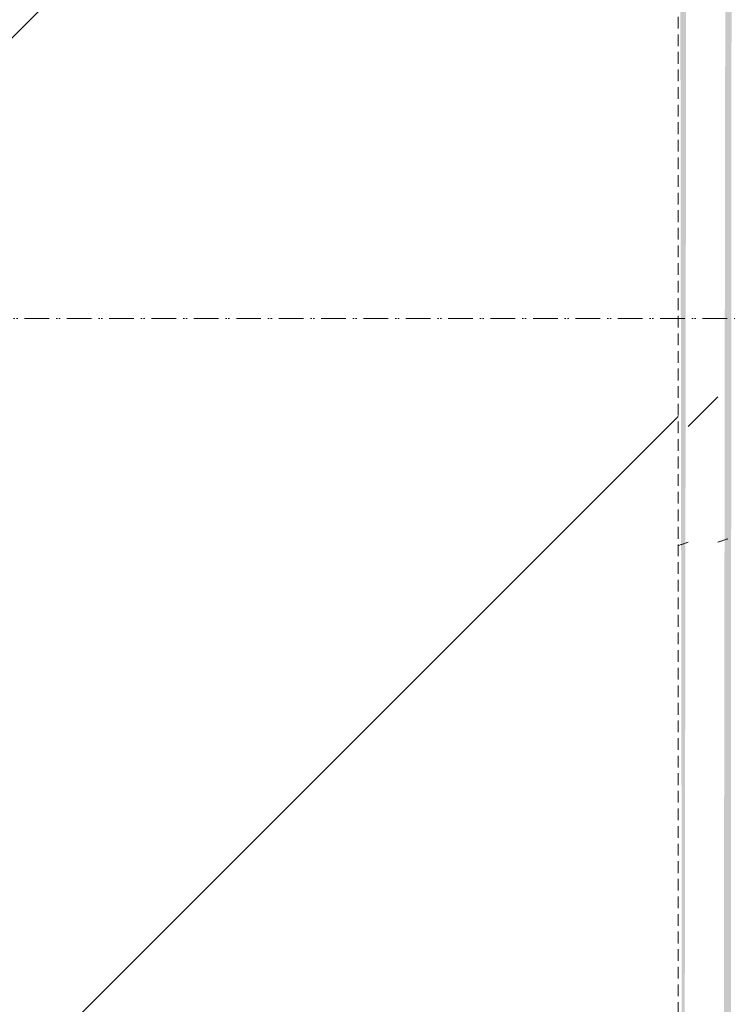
# Model space of a CAD drawing. Header units: millimetres. Extents: x 16156 to 91527, y 4646 to 113494.
# Tile 220 of 256: x 37492 to 37779, y 68125 to 68525. Entities that reach past the tile are written whole.
import ezdxf

# ---------------------------------------------------------------- set-up
doc = ezdxf.new("R2010")
doc.units = ezdxf.units.MM
doc.linetypes.add('ARC Demolished', pattern=[7.14375, 4.7625, -2.38125])
doc.linetypes.add('ARC Section Line', pattern=[17, 10, -3, 0, -1, 0, -3])
for name, color, linetype, lineweight in [('A--AR9__AlgVoorz', 1, 'Continuous', 9), ('A--L$01A__Algemeen', 7, 'ARC Demolished', 9), ('A--L74__VasteSanitaireVoorz', 1, 'ARC Demolished', 9), ('A--L82__LosseGebruikersInvent', 1, 'ARC Demolished', 9)]:
    doc.layers.add(name, color=color, linetype=linetype, lineweight=lineweight)
pattern_1 = [(135, (67715.44, -36801.75), (-212.132, -212.132), [])]
pattern_2 = [(135, (68430.44, -37933), (-212.132, -212.132), [])]

# ---------------------------------------------------------------- blocks, each defined once
blk = doc.blocks.new('73_FU_Keukentop - Type 1-V231-AB-Begane grond - slooptekening')
at = {"layer": 'A--L82__LosseGebruikersInvent'}
h = blk.add_hatch(dxfattribs=at)
h.set_pattern_fill('FP_63', color=256, style=0, pattern_type=2)
h.set_pattern_definition(pattern_1)
h.paths.add_polyline_path([(1430, -957.5), (1430, 957.5), (-1430, 957.5), (-1425.57, -957.5), (1417.57, -957.5)])
h = blk.add_hatch(dxfattribs=at)
h.set_pattern_fill('FP_63', color=256, style=0, pattern_type=2)
h.set_pattern_definition(pattern_1)
h.paths.add_polyline_path([(1430, -957.5), (1430, 957.5), (-1430, 957.5), (-1425.57, -957.5), (1417.57, -957.5)])
blk.add_line((1430, 957.5), (-1430, 957.5), dxfattribs=at)
blk = doc.blocks.new('FP_329-AB-Begane grond - slooptekening')
at = {"layer": 'A--L74__VasteSanitaireVoorz', "color": 240, "linetype": 'Continuous'}
for p, q in [((116.32, -153.99), (116.23, -153.71)), ((116.32, -153.99), (116.23, -153.71)), ((116.42, -154.27), (116.32, -153.99)), ((116.42, -154.27), (116.32, -153.99)), ((116.52, -154.55), (116.42, -154.27)), ((116.52, -154.55), (116.42, -154.27)), ((116.62, -154.84), (116.52, -154.55)), ((116.62, -154.84), (116.52, -154.55)), ((116.72, -155.13), (116.62, -154.84)), ((116.72, -155.13), (116.62, -154.84)), ((116.81, -155.41), (116.72, -155.13)), ((116.81, -155.41), (116.72, -155.13)), ((116.91, -155.7), (116.81, -155.41)), ((116.91, -155.7), (116.81, -155.41)), ((117.01, -155.99), (116.91, -155.7)), ((117.01, -155.99), (116.91, -155.7)), ((117.11, -156.28), (117.01, -155.99)), ((117.11, -156.28), (117.01, -155.99)), ((117.21, -156.58), (117.11, -156.28)), ((117.21, -156.58), (117.11, -156.28)), ((117.31, -156.87), (117.21, -156.58)), ((117.31, -156.87), (117.21, -156.58)), ((117.4, -157.16), (117.31, -156.87)), ((117.4, -157.16), (117.31, -156.87)), ((117.5, -157.46), (117.4, -157.16)), ((117.5, -157.46), (117.4, -157.16)), ((117.6, -157.75), (117.5, -157.46)), ((117.6, -157.75), (117.5, -157.46))]:
    blk.add_line(p, q, dxfattribs=at)
blk = doc.blocks.new('FP_330-AB-Begane grond - slooptekening')
at = {"layer": 'A--L74__VasteSanitaireVoorz', "color": 240, "linetype": 'Continuous'}
for p, q in [((117.7, -170.04), (117.6, -169.75)), ((117.7, -170.04), (117.6, -169.75)), ((117.8, -170.34), (117.7, -170.04)), ((117.8, -170.34), (117.7, -170.04)), ((117.89, -170.63), (117.8, -170.34)), ((117.89, -170.63), (117.8, -170.34)), ((117.99, -170.92), (117.89, -170.63)), ((117.99, -170.92), (117.89, -170.63)), ((118.09, -171.22), (117.99, -170.92)), ((118.09, -171.22), (117.99, -170.92)), ((118.19, -171.51), (118.09, -171.22)), ((118.19, -171.51), (118.09, -171.22)), ((118.29, -171.8), (118.19, -171.51)), ((118.29, -171.8), (118.19, -171.51)), ((118.39, -172.09), (118.29, -171.8)), ((118.39, -172.09), (118.29, -171.8)), ((118.48, -172.37), (118.39, -172.09)), ((118.48, -172.37), (118.39, -172.09)), ((118.58, -172.66), (118.48, -172.37)), ((118.58, -172.66), (118.48, -172.37)), ((118.68, -172.95), (118.58, -172.66)), ((118.68, -172.95), (118.58, -172.66)), ((118.78, -173.23), (118.68, -172.95)), ((118.78, -173.23), (118.68, -172.95)), ((118.88, -173.51), (118.78, -173.23)), ((118.88, -173.51), (118.78, -173.23)), ((118.97, -173.79), (118.88, -173.51)), ((118.97, -173.79), (118.88, -173.51))]:
    blk.add_line(p, q, dxfattribs=at)
blk = doc.blocks.new('52_PF_FB_Gutter_rectangle - End Outlet - 1430mm_W_ x 300mm_L_ x 60mm_H_ x 160mm_Dia_ 2-V320-AB-Begane grond - slooptekening')
at = {"layer": 'A--L74__VasteSanitaireVoorz'}
h = blk.add_hatch(dxfattribs=at)
h.set_pattern_fill('FP_86', color=256, style=0, pattern_type=2)
h.set_pattern_definition(pattern_2)
h.paths.add_polyline_path([(715, -157.75), (-695, -157.75), (-695, -169.75), (715, -169.75)])
h = blk.add_hatch(dxfattribs=at)
h.set_pattern_fill('FP_86', color=256, style=0, pattern_type=2)
h.set_pattern_definition(pattern_2)
h.paths.add_polyline_path([(715, -157.75), (-695, -157.75), (-695, -169.75), (715, -169.75)])
blk.add_blockref('FP_329-AB-Begane grond - slooptekening', (0, 0), dxfattribs=at)
at = {"layer": 'A--L74__VasteSanitaireVoorz', "linetype": 'Continuous'}
blk.add_blockref('FP_330-AB-Begane grond - slooptekening', (0, 0), dxfattribs=at)

msp = doc.modelspace()

# ---------------------------------------------------------------- hatches: boundary and pattern name
at = {"layer": 'A--AR9__AlgVoorz'}
h = msp.add_hatch(color=7, dxfattribs=at)
h.paths.add_polyline_path([(34992.21, 66090.94), (35035.69, 66090.94), (35035.69, 66103.44), (44949.11, 66103.44), (44949.11, 69721.44), (44914.25, 69721.44), (44914.25, 68707.44), (43114.25, 68707.44), (43114.25, 69721.44), (41917.26, 69725.44), (41917.26, 70221.44), (43114.25, 70224.13), (43114.25, 72321.44), (41917.26, 72325.44), (41917.26, 72821.44), (43114.25, 72829.12), (43114.25, 73543.44), (44914.25, 73543.44), (44914.25, 72821.44), (44949.11, 72821.44), (44946.01, 73925.94), (39384.05, 73925.94), (39384.05, 73938.44), (33209.25, 73938.44), (33209.25, 72383.44), (32470.07, 72383.44), (32470.07, 70583.44), (33209.25, 70583.44), (33209.25, 66383.44), (32470.07, 66383.44), (32470.07, 66090.94), (34835.58, 66090.94)])
h.paths.add_polyline_path([(37637.57, 66285.44), (35496.75, 66289.44), (35500.75, 66304.27), (35844.25, 66305.44), (35840.25, 69126.62), (35496.75, 69129.44), (35496.77, 69144.27), (38106.75, 69141.01), (38102.75, 69126.62), (37759.25, 69125.44), (37763.25, 66304.27), (38106.75, 66297.88), (38106.75, 66286.62), (37759.25, 66285.44)])
h.paths.add_polyline_path([(35828.25, 66305.44), (35824.38, 66305.44), (35828.25, 69125.44), (35844.11, 69125.44), (35840.25, 66305.44)])
h.paths.add_polyline_path([(38104.75, 66305.44), (38086.88, 66305.44), (38090.75, 69125.44), (38106.61, 69125.44), (38105.58, 66305.44)])
h.paths.add_polyline_path([(35497.28, 66305.44), (35496.88, 66305.44), (35500.75, 69125.44), (35516.61, 69125.44), (35512.75, 66305.44), (35497.92, 66305.44)])
h.paths.add_polyline_path([(38070.1, 66305.44), (37978.2, 66305.44), (37978.2, 69125.44), (38071.54, 69125.44), (38070.54, 66305.44)])
h.paths.add_polyline_path([(37759.78, 66305.44), (37759.38, 66305.44), (37763.25, 69125.44), (37779.11, 69125.44), (37775.25, 66305.44), (37760.42, 66305.44)])
h.paths.add_polyline_path([(38084.75, 66305.44), (38071.88, 66305.44), (38075.75, 69125.44), (38086.68, 69125.44), (38085.27, 66305.44)])
h.paths.add_polyline_path([(35517.02, 66305.44), (35516.82, 66305.44), (35518.75, 69125.44), (35531.61, 69125.44), (35527.75, 66305.44), (35517.33, 66305.44)])
h.paths.add_polyline_path([(35769.58, 66305.44), (35715.7, 66305.44), (35715.7, 69125.44), (35809.04, 69125.44), (35807.6, 66305.44)])
h.paths.add_polyline_path([(35822.25, 66305.44), (35809.38, 66305.44), (35813.25, 69125.44), (35824.18, 69125.44), (35822.77, 66305.44)])
h.paths.add_polyline_path([(37779.52, 66305.44), (37779.32, 66305.44), (37781.25, 69125.44), (37794.11, 69125.44), (37790.25, 66305.44), (37779.83, 66305.44)])
h.paths.add_polyline_path([(37871.06, 66305.44), (37794.46, 66305.44), (37795.9, 69125.44), (37887.79, 69125.44), (37887.79, 66305.44)])
h.paths.add_polyline_path([(35536.08, 66305.44), (35531.96, 66305.44), (35536.08, 69125.44), (35625.29, 69125.44), (35625.29, 66305.44)])
h.paths.add_polyline_path([(42495.26, 69741.44), (42497.26, 69741.44), (42495.26, 69743.44)])
h.paths.add_polyline_path([(42708.75, 69741.44), (43079.79, 69741.44), (43079.79, 70201.44), (42554.72, 70201.44), (42554.72, 69741.44)])
h.paths.add_polyline_path([(43095.26, 69741.44), (43097.26, 69741.44), (43095.26, 69743.44)])
h.paths.add_polyline_path([(42307.54, 69741.44), (42479.79, 69741.44), (42479.79, 70201.44), (41954.72, 70201.44), (41954.72, 69741.44), (42074.04, 69741.44)])
h.paths.add_polyline_path([(41937.26, 69741.44), (41939.26, 69743.44), (41937.26, 69993.95)])
h.paths.add_polyline_path([(44914.25, 70221.44), (44949.11, 70221.44), (44949.11, 72321.44), (44914.25, 72321.44), (44914.25, 70278.26)])
h.paths.add_polyline_path([(37759.25, 70683.44), (35496.75, 70687.44), (35500.75, 70702.27), (35844.25, 70703.44), (35840.25, 73524.62), (35496.75, 73527.44), (35500.75, 73542.27), (38106.75, 73539.44), (38102.75, 73524.62), (37759.25, 73523.44), (37763.25, 70702.27), (38106.75, 70699.44), (38102.75, 70684.62), (37759.26, 70684.62)])
h.paths.add_polyline_path([(35527.75, 70703.44), (35516.82, 70703.44), (35518.75, 73523.44), (35531.61, 73523.44), (35528.78, 70703.44)])
h.paths.add_polyline_path([(35512.75, 70703.44), (35496.88, 70703.44), (35500.75, 73523.44), (35516.61, 73523.44), (35513.78, 70703.44)])
h.paths.add_polyline_path([(35533.4, 70703.44), (35531.96, 70703.44), (35536.08, 73523.44), (35625.29, 73523.44), (35625.29, 70703.44), (35536.08, 70703.44)])
h.paths.add_polyline_path([(35715.7, 70703.44), (35715.7, 73523.44), (35809.04, 73523.44), (35807.6, 70703.44), (35769.58, 70703.44)])
h.paths.add_polyline_path([(37759.46, 70703.44), (37759.38, 70703.44), (37763.25, 73523.44), (37779.11, 73523.44), (37775.25, 70703.44), (37759.78, 70703.44)])
h.paths.add_polyline_path([(37781.25, 70703.44), (37779.32, 70703.44), (37781.25, 73523.44), (37794.11, 73523.44), (37790.25, 70703.44)])
h.paths.add_polyline_path([(37794.46, 70703.44), (37795.9, 73523.44), (37887.79, 73523.44), (37887.79, 70703.44), (37794.72, 70703.44)])
h.paths.add_polyline_path([(35809.78, 70703.44), (35809.38, 70703.44), (35813.25, 73523.44), (35824.18, 73523.44), (35822.25, 70703.44), (35810.42, 70703.44)])
h.paths.add_polyline_path([(38087.92, 70703.44), (38086.88, 70703.44), (38090.75, 73523.44), (38106.61, 73523.44), (38102.75, 70703.44), (38088.75, 70703.44)])
h.paths.add_polyline_path([(35824.78, 70703.44), (35824.38, 70707), (35828.25, 73523.44), (35844.11, 73523.44), (35840.25, 70703.44), (35825.42, 70703.44)])
h.paths.add_polyline_path([(38086.68, 70703.44), (38071.88, 70703.44), (38075.75, 73523.44), (38086.68, 73523.44), (38086.68, 70846.89)])
h.paths.add_polyline_path([(37978.2, 70703.44), (37978.2, 73523.44), (38071.54, 73523.44), (38070.1, 70703.44)])
h.paths.add_polyline_path([(41209.25, 71043.44), (40509.25, 71043.44), (40509.25, 73543.44), (41209.25, 73543.44), (41209.25, 71415.52)])
h.paths.add_polyline_path([(42774.53, 72341.44), (43079.79, 72341.44), (43079.79, 72801.44), (42554.72, 72801.44), (42554.72, 72341.44), (42734.16, 72341.44)])
h.paths.add_polyline_path([(42074.04, 72341.44), (42479.79, 72341.44), (42479.79, 72801.44), (41954.72, 72801.44), (41954.72, 72341.44)])
h.paths.add_polyline_path([(42537.26, 72341.44), (42539.26, 72343.44), (42537.26, 72552.77)])
h.paths.add_polyline_path([(43095.26, 72341.44), (43097.26, 72341.44), (43095.26, 72343.44)])
h.paths.add_polyline_path([(42495.26, 72341.44), (42497.26, 72341.44), (42495.26, 72343.44)])

# ---------------------------------------------------------------- linework, layer by layer
at = {"layer": 'A--L$01A__Algemeen', "linetype": 'ARC Section Line', "lineweight": 13}
msp.add_line((59898.29, 68403.64), (18370.04, 68403.64), dxfattribs=at)

# ---------------------------------------------------------------- block references
at = {"layer": 'A--L74__VasteSanitaireVoorz', "rotation": 269.9999999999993}
msp.add_blockref('52_PF_FB_Gutter_rectangle - End Outlet - 1430mm_W_ x 300mm_L_ x 60mm_H_ x 160mm_Dia_ 2-V320-AB-Begane grond - slooptekening', (37933, 68430.44), dxfattribs=at)
at = {"layer": 'A--L82__LosseGebruikersInvent', "rotation": 269.9999999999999}
msp.add_blockref('73_FU_Keukentop - Type 1-V231-AB-Begane grond - slooptekening', (36801.75, 67715.44), dxfattribs=at)

doc.saveas('drawing.dxf')
